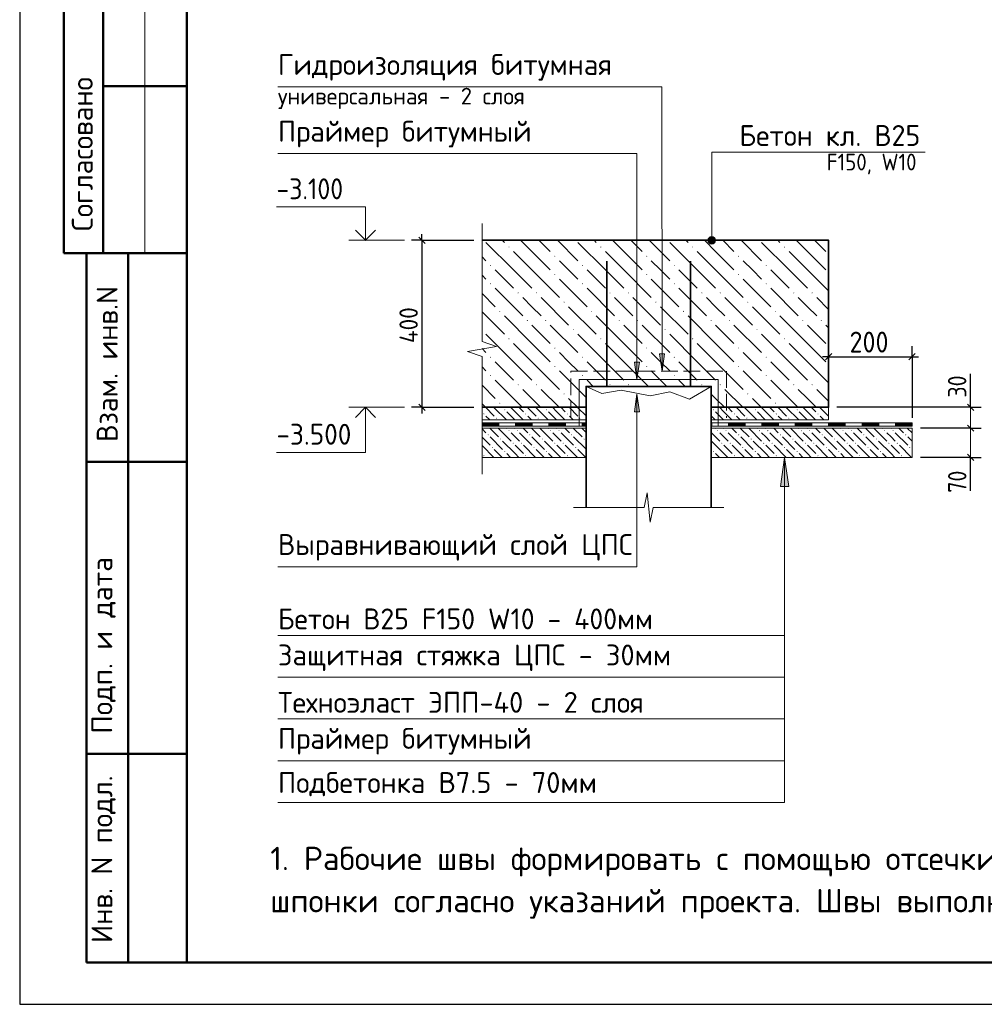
# Model space of a CAD drawing. Header units: millimetres. Extents: x 0 to 42000, y 0 to 29700.
# Tile 1 of 18: x 0 to 11550, y 0 to 11795. Entities that reach past the tile are written whole.
import ezdxf

# ---------------------------------------------------------------- set-up
doc = ezdxf.new("R2010")
doc.units = ezdxf.units.MM
doc.linetypes.add('______2', pattern=[270, 200, -70])
for name, color, linetype, lineweight in [('Standard', 7, 'Continuous', 25), ('Высотные отметки', 7, 'Continuous', 25), ('Позиционная метка номер позиции', 7, 'Continuous', 13), ('Примечания_1', 7, 'Continuous', 13), ('Размерная линия_ общее', 7, 'Continuous', 13), ('Текст_ общее', 7, 'Continuous', 25)]:
    doc.layers.add(name, color=color, linetype=linetype, lineweight=lineweight)
doc.layers.add('Размерная выноска', color=7, linetype='Continuous')
doc.styles.add('ISOCPEUR', font='txt')

msp = doc.modelspace()

# ---------------------------------------------------------------- hatches: boundary and pattern name
at = {"layer": 'Standard', "linetype": 'Continuous', "lineweight": 13, "transparency": 33554687}
for points in [[(5858, 9065), (5852, 9072), (5858, 9078), (5865, 9072)], [(6408, 8955), (6402, 8962), (6408, 8968), (6415, 8962)], [(6958, 9065), (6952, 9072), (6958, 9078), (6965, 9072)], [(7508, 8955), (7502, 8962), (7508, 8968), (7515, 8962)], [(8058, 9065), (8052, 9072), (8058, 9078), (8065, 9072)], [(8608, 8955), (8602, 8962), (8608, 8968), (8615, 8962)], [(9158, 9065), (9152, 9072), (9158, 9078), (9165, 9072)], [(5638, 8845), (5632, 8852), (5638, 8858), (5645, 8852)], [(6738, 8845), (6732, 8852), (6738, 8858), (6745, 8852)], [(7838, 8845), (7832, 8852), (7838, 8858), (7845, 8852)], [(8938, 8845), (8932, 8852), (8938, 8858), (8945, 8852)], [(6408, 8735), (6402, 8742), (6408, 8748), (6415, 8742)], [(7508, 8735), (7502, 8742), (7508, 8748), (7515, 8742)], [(8608, 8735), (8602, 8742), (8608, 8748), (8615, 8742)], [(5638, 8625), (5632, 8632), (5638, 8638), (5645, 8632)], [(6738, 8625), (6732, 8632), (6738, 8638), (6745, 8632)], [(7838, 8625), (7832, 8632), (7838, 8638), (7845, 8632)], [(8938, 8625), (8932, 8632), (8938, 8638), (8945, 8632)], [(5968, 8515), (5962, 8522), (5968, 8528), (5975, 8522)], [(6188, 8515), (6182, 8522), (6188, 8528), (6195, 8522)], [(7068, 8515), (7062, 8522), (7068, 8528), (7075, 8522)], [(7288, 8515), (7282, 8522), (7288, 8528), (7295, 8522)], [(8168, 8515), (8162, 8522), (8168, 8528), (8175, 8522)], [(8388, 8515), (8382, 8522), (8388, 8528), (8395, 8522)], [(9268, 8515), (9262, 8522), (9268, 8528), (9275, 8522)], [(9488, 8515), (9482, 8522), (9488, 8528), (9495, 8522)], [(6518, 8405), (6512, 8412), (6518, 8418), (6525, 8412)], [(7618, 8405), (7612, 8412), (7618, 8418), (7625, 8412)], [(8718, 8405), (8712, 8412), (8718, 8418), (8725, 8412)], [(5748, 8295), (5742, 8302), (5748, 8308), (5755, 8302)], [(6848, 8295), (6842, 8302), (6848, 8308), (6855, 8302)], [(7948, 8295), (7942, 8302), (7948, 8308), (7955, 8302)], [(9048, 8295), (9042, 8302), (9048, 8308), (9055, 8302)], [(6078, 8185), (6072, 8192), (6078, 8198), (6085, 8192)], [(6298, 8185), (6292, 8192), (6298, 8198), (6305, 8192)], [(7178, 8185), (7172, 8192), (7178, 8198), (7185, 8192)], [(7398, 8185), (7392, 8192), (7398, 8198), (7405, 8192)], [(8278, 8185), (8272, 8192), (8278, 8198), (8285, 8192)], [(8498, 8185), (8492, 8192), (8498, 8198), (8505, 8192)], [(9378, 8185), (9372, 8192), (9378, 8198), (9385, 8192)], [(9598, 8185), (9592, 8192), (9598, 8198), (9605, 8192)], [(6628, 8075), (6622, 8082), (6628, 8088), (6635, 8082)], [(7728, 8075), (7722, 8082), (7728, 8088), (7735, 8082)], [(8828, 8075), (8822, 8082), (8828, 8088), (8835, 8082)], [(5858, 7965), (5852, 7972), (5858, 7978), (5865, 7972)], [(6958, 7965), (6952, 7972), (6958, 7978), (6965, 7972)], [(8058, 7965), (8052, 7972), (8058, 7978), (8065, 7972)], [(9158, 7965), (9152, 7972), (9158, 7978), (9165, 7972)], [(6408, 7855), (6402, 7862), (6408, 7868), (6415, 7862)], [(7508, 7855), (7502, 7862), (7508, 7868), (7515, 7862)], [(8608, 7855), (8602, 7862), (8608, 7868), (8615, 7862)], [(5638, 7745), (5632, 7752), (5638, 7758), (5645, 7752)], [(6738, 7745), (6732, 7752), (6738, 7758), (6745, 7752)], [(7838, 7745), (7832, 7752), (7838, 7758), (7845, 7752)], [(8938, 7745), (8932, 7752), (8938, 7758), (8945, 7752)], [(6408, 7635), (6402, 7642), (6408, 7648), (6415, 7642)], [(7508, 7635), (7502, 7642), (7508, 7648), (7515, 7642)], [(8608, 7635), (8602, 7642), (8608, 7648), (8615, 7642)], [(5638, 7525), (5632, 7532), (5638, 7538), (5645, 7532)], [(6738, 7525), (6732, 7532), (6738, 7538), (6745, 7532)], [(7838, 7525), (7832, 7532), (7838, 7538), (7845, 7532)], [(8938, 7525), (8932, 7532), (8938, 7538), (8945, 7532)], [(5968, 7415), (5962, 7422), (5968, 7428), (5975, 7422)], [(6188, 7415), (6182, 7422), (6188, 7428), (6195, 7422)], [(6518, 7305), (6512, 7312), (6518, 7318), (6525, 7312)], [(7068, 7415), (7062, 7422), (7068, 7428), (7075, 7422)], [(7288, 7415), (7282, 7422), (7288, 7428), (7295, 7422)], [(8168, 7415), (8162, 7422), (8168, 7428), (8175, 7422)], [(8388, 7415), (8382, 7422), (8388, 7428), (8395, 7422)], [(8718, 7305), (8712, 7312), (8718, 7318), (8725, 7312)], [(9268, 7415), (9262, 7422), (9268, 7428), (9275, 7422)], [(9488, 7415), (9482, 7422), (9488, 7428), (9495, 7422)], [(5748, 7195), (5742, 7202), (5748, 7208), (5755, 7202)], [(9048, 7195), (9042, 7202), (9048, 7208), (9055, 7202)], [(5558, 7065), (5552, 7072), (5558, 7078), (5565, 7072)], [(5808, 7115), (5802, 7122), (5808, 7128), (5815, 7122)], [(6058, 7065), (6052, 7072), (6058, 7078), (6065, 7072)], [(6308, 7115), (6302, 7122), (6308, 7128), (6315, 7122)], [(6558, 7065), (6552, 7072), (6558, 7078), (6565, 7072)], [(8308, 7115), (8302, 7122), (8308, 7128), (8315, 7122)], [(8558, 7065), (8552, 7072), (8558, 7078), (8565, 7072)], [(8808, 7115), (8802, 7122), (8808, 7128), (8815, 7122)], [(9058, 7065), (9052, 7072), (9058, 7078), (9065, 7072)], [(9308, 7115), (9302, 7122), (9308, 7128), (9315, 7122)], [(9558, 7065), (9552, 7072), (9558, 7078), (9565, 7072)], [(5708, 7015), (5702, 7022), (5708, 7028), (5715, 7022)], [(6208, 7015), (6202, 7022), (6208, 7028), (6215, 7022)], [(6708, 7015), (6702, 7022), (6708, 7028), (6715, 7022)], [(8708, 7015), (8702, 7022), (8708, 7028), (8715, 7022)], [(9208, 7015), (9202, 7022), (9208, 7028), (9215, 7022)], [(5858, 6865), (5852, 6872), (5858, 6878), (5865, 6872)], [(5958, 6865), (5952, 6872), (5958, 6878), (5965, 6872)], [(6358, 6865), (6352, 6872), (6358, 6878), (6365, 6872)], [(6458, 6865), (6452, 6872), (6458, 6878), (6465, 6872)], [(8358, 6865), (8352, 6872), (8358, 6878), (8365, 6872)], [(8458, 6865), (8452, 6872), (8458, 6878), (8465, 6872)], [(8858, 6865), (8852, 6872), (8858, 6878), (8865, 6872)], [(8958, 6865), (8952, 6872), (8958, 6878), (8965, 6872)], [(9358, 6865), (9352, 6872), (9358, 6878), (9365, 6872)], [(9458, 6865), (9452, 6872), (9458, 6878), (9465, 6872)], [(9858, 6865), (9852, 6872), (9858, 6878), (9865, 6872)], [(9958, 6865), (9952, 6872), (9958, 6878), (9965, 6872)], [(10358, 6865), (10352, 6872), (10358, 6878), (10365, 6872)], [(10458, 6865), (10452, 6872), (10458, 6878), (10465, 6872)], [(5608, 6815), (5602, 6822), (5608, 6828), (5615, 6822)], [(5758, 6765), (5752, 6772), (5758, 6778), (5765, 6772)], [(5908, 6715), (5902, 6722), (5908, 6728), (5915, 6722)], [(6008, 6715), (6002, 6722), (6008, 6728), (6015, 6722)], [(6108, 6815), (6102, 6822), (6108, 6828), (6115, 6822)], [(6258, 6765), (6252, 6772), (6258, 6778), (6265, 6772)], [(6408, 6715), (6402, 6722), (6408, 6728), (6415, 6722)], [(6508, 6715), (6502, 6722), (6508, 6728), (6515, 6722)], [(6608, 6815), (6602, 6822), (6608, 6828), (6615, 6822)], [(6758, 6765), (6752, 6772), (6758, 6778), (6765, 6772)], [(8408, 6715), (8402, 6722), (8408, 6728), (8415, 6722)], [(8508, 6715), (8502, 6722), (8508, 6728), (8515, 6722)], [(8608, 6815), (8602, 6822), (8608, 6828), (8615, 6822)], [(8758, 6765), (8752, 6772), (8758, 6778), (8765, 6772)], [(8908, 6715), (8902, 6722), (8908, 6728), (8915, 6722)], [(9008, 6715), (9002, 6722), (9008, 6728), (9015, 6722)], [(9108, 6815), (9102, 6822), (9108, 6828), (9115, 6822)], [(9258, 6765), (9252, 6772), (9258, 6778), (9265, 6772)], [(9408, 6715), (9402, 6722), (9408, 6728), (9415, 6722)], [(9508, 6715), (9502, 6722), (9508, 6728), (9515, 6722)], [(9608, 6815), (9602, 6822), (9608, 6828), (9615, 6822)], [(9758, 6765), (9752, 6772), (9758, 6778), (9765, 6772)], [(9908, 6715), (9902, 6722), (9908, 6728), (9915, 6722)], [(10008, 6715), (10002, 6722), (10008, 6728), (10015, 6722)], [(10108, 6815), (10102, 6822), (10108, 6828), (10115, 6822)], [(10258, 6765), (10252, 6772), (10258, 6778), (10265, 6772)], [(10408, 6715), (10402, 6722), (10408, 6728), (10415, 6722)], [(10508, 6715), (10502, 6722), (10508, 6728), (10515, 6722)], [(10608, 6815), (10602, 6822), (10608, 6828), (10615, 6822)], [(5658, 6665), (5652, 6672), (5658, 6678), (5665, 6672)], [(5808, 6615), (5802, 6622), (5808, 6628), (5815, 6622)], [(6158, 6665), (6152, 6672), (6158, 6678), (6165, 6672)], [(6308, 6615), (6302, 6622), (6308, 6628), (6315, 6622)], [(6658, 6665), (6652, 6672), (6658, 6678), (6665, 6672)], [(8308, 6615), (8302, 6622), (8308, 6628), (8315, 6622)], [(8658, 6665), (8652, 6672), (8658, 6678), (8665, 6672)], [(8808, 6615), (8802, 6622), (8808, 6628), (8815, 6622)], [(9158, 6665), (9152, 6672), (9158, 6678), (9165, 6672)], [(9308, 6615), (9302, 6622), (9308, 6628), (9315, 6622)], [(9658, 6665), (9652, 6672), (9658, 6678), (9665, 6672)], [(9808, 6615), (9802, 6622), (9808, 6628), (9815, 6622)], [(10158, 6665), (10152, 6672), (10158, 6678), (10165, 6672)], [(10308, 6615), (10302, 6622), (10308, 6628), (10315, 6622)], [(10658, 6665), (10652, 6672), (10658, 6678), (10665, 6672)], [(5558, 6565), (5552, 6572), (5558, 6578), (5565, 6572)], [(6058, 6565), (6052, 6572), (6058, 6578), (6065, 6572)], [(6558, 6565), (6552, 6572), (6558, 6578), (6565, 6572)], [(8558, 6565), (8552, 6572), (8558, 6578), (8565, 6572)], [(9058, 6565), (9052, 6572), (9058, 6578), (9065, 6572)], [(9108, 6202), (9158, 6552), (9208, 6202)], [(9558, 6565), (9552, 6572), (9558, 6578), (9565, 6572)], [(10058, 6565), (10052, 6572), (10058, 6578), (10065, 6572)], [(10558, 6565), (10552, 6572), (10558, 6578), (10565, 6572)]]:
    msp.add_hatch(color=7, dxfattribs=at).paths.add_polyline_path(points, flags=16)
at = {"layer": 'Позиционная метка номер позиции', "linetype": 'Continuous', "lineweight": 13, "transparency": 33554687}
for points in [[(8241, 9152), (8331, 9152), (8325, 9174)], [(8241, 9152), (8325, 9174), (8247, 9174)], [(8247, 9129), (8331, 9152), (8241, 9152)], [(8247, 9174), (8325, 9174), (8308, 9191)], [(8247, 9174), (8308, 9191), (8263, 9191)], [(8247, 9129), (8325, 9129), (8331, 9152)], [(8263, 9113), (8325, 9129), (8247, 9129)], [(8263, 9191), (8308, 9191), (8286, 9197)], [(8263, 9113), (8308, 9113), (8325, 9129)], [(8308, 9113), (8263, 9113), (8286, 9107)]]:
    msp.add_hatch(color=7, dxfattribs=at).paths.add_polyline_path(points)
for points in [[(7721, 7794), (7691, 7584), (7661, 7794)], [(7421, 7694), (7391, 7484), (7361, 7694)], [(7361, 7098), (7391, 7308), (7421, 7098)]]:
    msp.add_hatch(color=7, dxfattribs=at).paths.add_polyline_path(points, flags=16)

# ---------------------------------------------------------------- linework, layer by layer
at = {"layer": 'Standard', "color": 7, "linetype": 'Continuous', "lineweight": 25, "transparency": 33554687}
for p, q in [((2000, 29200), (2000, 1058)), ((4779, 9189), (4854, 9114)), ((4779, 7189), (4854, 7114))]:
    msp.add_line(p, q, dxfattribs=at)
at = {"layer": 'Standard', "color": 7, "linetype": 'Continuous', "lineweight": 50, "transparency": 33554687}
for p, q in [((527, 15500), (527, 9000)), ((527, 15500), (527, 9000)), ((1000, 15500), (1000, 9000)), ((2000, 11000), (1000, 11000)), ((0, 9000), (6, 9000)), ((527, 9000), (2000, 9000)), ((800, 500), (800, 9000)), ((800, 500), (800, 9000)), ((1300, 500), (1300, 9000)), ((800, 6500), (2000, 6500)), ((800, 3000), (2000, 3000)), ((2000, 500), (800, 500))]:
    msp.add_line(p, q, dxfattribs=at)
at = {"layer": 'Standard', "color": 7, "linetype": 'Continuous', "lineweight": 13, "transparency": 33554687}
for p, q in [((1500, 15500), (1500, 9000)), ((6781, 7002), (5536, 7002)), ((6781, 6902), (5536, 6902)), ((6781, 6552), (5536, 6552)), ((9108, 6202), (9158, 6552)), ((9158, 6552), (9158, 2418)), ((9158, 6552), (9158, 6552)), ((9158, 6552), (9158, 6552)), ((9158, 6552), (9158, 6552)), ((9158, 6552), (9208, 6202)), ((9208, 6202), (9108, 6202)), ((9158, 6202), (9158, 6177))]:
    msp.add_line(p, q, dxfattribs=at)
at = {"layer": 'Standard', "color": 7, "linetype": 'Continuous', "lineweight": -3, "transparency": 33554687}
for p, q in [((4817, 9152), (4817, 9227)), ((4817, 7152), (4817, 7077))]:
    msp.add_line(p, q, dxfattribs=at)
at = {"layer": 'Standard', "color": 251, "linetype": 'Continuous', "lineweight": -3, "true_color": 0x656565, "transparency": 33554687}
for p, q in [((4817, 9152), (4692, 9152)), ((4817, 9152), (4942, 9152)), ((4817, 9152), (5436, 9152)), ((4817, 7152), (4692, 7152)), ((4817, 7152), (4942, 7152)), ((4817, 7152), (5436, 7152))]:
    msp.add_line(p, q, dxfattribs=at)
at = {"layer": 'Standard', "color": 253, "linetype": 'Continuous', "lineweight": 13, "true_color": 0xababab, "transparency": 33554687}
for p, q in [((5913, 8797), (5583, 9127)), ((5778, 9152), (5803, 9127)), ((6133, 9017), (5998, 9152)), ((6218, 9152), (6353, 9017)), ((6438, 9152), (6683, 8907)), ((7013, 8797), (6683, 9127)), ((6878, 9152), (6903, 9127)), ((7233, 9017), (7098, 9152)), ((7318, 9152), (7453, 9017)), ((7538, 9152), (7783, 8907)), ((8113, 8797), (7783, 9127)), ((7978, 9152), (8003, 9127)), ((8333, 9017), (8198, 9152)), ((8418, 9152), (8553, 9017)), ((8638, 9152), (8883, 8907)), ((9213, 8797), (8883, 9127)), ((9078, 9152), (9103, 9127)), ((9433, 9017), (9298, 9152)), ((9518, 9152), (9653, 9017)), ((5913, 9017), (6133, 8797)), ((6133, 9017), (6353, 8797)), ((7013, 9017), (7233, 8797)), ((7233, 9017), (7453, 8797)), ((8113, 9017), (8333, 8797)), ((8333, 9017), (8553, 8797)), ((9213, 9017), (9433, 8797)), ((9433, 9017), (9653, 8797)), ((5536, 8955), (5583, 8907)), ((6573, 8797), (6463, 8907)), ((7673, 8797), (7563, 8907)), ((8773, 8797), (8663, 8907)), ((5583, 8687), (5536, 8735)), ((5693, 8797), (5913, 8577)), ((5913, 8797), (6133, 8577)), ((6133, 8797), (6463, 8467)), ((6683, 8687), (6573, 8797)), ((6793, 8797), (7013, 8577)), ((7013, 8797), (7233, 8577)), ((7233, 8797), (7563, 8467)), ((7783, 8687), (7673, 8797)), ((7893, 8797), (8113, 8577)), ((8113, 8797), (8333, 8577)), ((8333, 8797), (8663, 8467)), ((8883, 8687), (8773, 8797)), ((8993, 8797), (9213, 8577)), ((9213, 8797), (9433, 8577)), ((9433, 8797), (9686, 8545)), ((6463, 8687), (6793, 8357)), ((7563, 8687), (7893, 8357)), ((8663, 8687), (8993, 8357)), ((5536, 8515), (5693, 8357)), ((5693, 8577), (6023, 8247)), ((6793, 8577), (7123, 8247)), ((7893, 8577), (8223, 8247)), ((8993, 8577), (9323, 8247)), ((6133, 8357), (6023, 8467)), ((6243, 8467), (6573, 8137)), ((7233, 8357), (7123, 8467)), ((7343, 8467), (7673, 8137)), ((8333, 8357), (8223, 8467)), ((8443, 8467), (8773, 8137)), ((9433, 8357), (9323, 8467)), ((9543, 8467), (9686, 8325)), ((5536, 8295), (5803, 8027)), ((6243, 8247), (6133, 8357)), ((6573, 8357), (6903, 8027)), ((7343, 8247), (7233, 8357)), ((7673, 8357), (8003, 8027)), ((8443, 8247), (8333, 8357)), ((8773, 8357), (9103, 8027)), ((9543, 8247), (9433, 8357)), ((6133, 7917), (5803, 8247)), ((7233, 7917), (6903, 8247)), ((8333, 7917), (8003, 8247)), ((9433, 7917), (9103, 8247)), ((5913, 7697), (5583, 8027)), ((6133, 8137), (6353, 7917)), ((6353, 8137), (6683, 7807)), ((7013, 7697), (6683, 8027)), ((7233, 8137), (7453, 7917)), ((7453, 8137), (7783, 7807)), ((8113, 7697), (7783, 8027)), ((8333, 8137), (8553, 7917)), ((8553, 8137), (8883, 7807)), ((9213, 7697), (8883, 8027)), ((9433, 8137), (9653, 7917)), ((9653, 8137), (9686, 8105)), ((5913, 7917), (6133, 7697)), ((6133, 7917), (6353, 7697)), ((7013, 7917), (7233, 7697)), ((7233, 7917), (7453, 7697)), ((8113, 7917), (8333, 7697)), ((8333, 7917), (8553, 7697)), ((9213, 7917), (9433, 7697)), ((9433, 7917), (9653, 7697)), ((5536, 7855), (5583, 7807)), ((6573, 7697), (6463, 7807)), ((7673, 7697), (7563, 7807)), ((8773, 7697), (8663, 7807)), ((5693, 7697), (5913, 7477)), ((5913, 7697), (6133, 7477)), ((6133, 7697), (6463, 7367)), ((6683, 7587), (6573, 7697)), ((6793, 7697), (7013, 7477)), ((7013, 7697), (7233, 7477)), ((7233, 7697), (7528, 7402)), ((7783, 7587), (7673, 7697)), ((7893, 7697), (8113, 7477)), ((8113, 7697), (8333, 7477)), ((8333, 7697), (8663, 7367)), ((8883, 7587), (8773, 7697)), ((8993, 7697), (9213, 7477)), ((9213, 7697), (9433, 7477)), ((9433, 7697), (9686, 7445)), ((5583, 7587), (5536, 7635)), ((6463, 7587), (6781, 7269)), ((7563, 7587), (7748, 7402)), ((8663, 7587), (8993, 7257)), ((5693, 7477), (6018, 7152)), ((6793, 7477), (6868, 7402)), ((7893, 7477), (7968, 7402)), ((8993, 7477), (9318, 7152)), ((5536, 7415), (5693, 7257)), ((6133, 7257), (6023, 7367)), ((6243, 7367), (6458, 7152)), ((8443, 7367), (8658, 7152)), ((9433, 7257), (9323, 7367)), ((9543, 7367), (9686, 7225)), ((6238, 7152), (6133, 7257)), ((6573, 7257), (6678, 7152)), ((8333, 7257), (8281, 7309)), ((8438, 7152), (8333, 7257)), ((8773, 7257), (8878, 7152)), ((9538, 7152), (9433, 7257)), ((5536, 7195), (5578, 7152)), ((5578, 7152), (5683, 7047)), ((5828, 7002), (5683, 7147)), ((5778, 7152), (5783, 7147)), ((5833, 7097), (5928, 7002)), ((5933, 7097), (5878, 7152)), ((5933, 7097), (6028, 7002)), ((5978, 7152), (6033, 7097)), ((6078, 7152), (6183, 7047)), ((6328, 7002), (6183, 7147)), ((6278, 7152), (6283, 7147)), ((6333, 7097), (6428, 7002)), ((6433, 7097), (6378, 7152)), ((6433, 7097), (6528, 7002)), ((6478, 7152), (6533, 7097)), ((6578, 7152), (6683, 7047)), ((6781, 7049), (6683, 7147)), ((6778, 7152), (6781, 7149)), ((8281, 7149), (8283, 7147)), ((8333, 7097), (8428, 7002)), ((8433, 7097), (8378, 7152)), ((8433, 7097), (8528, 7002)), ((8478, 7152), (8533, 7097)), ((8578, 7152), (8683, 7047)), ((8828, 7002), (8683, 7147)), ((8778, 7152), (8783, 7147)), ((8833, 7097), (8928, 7002)), ((8933, 7097), (8878, 7152)), ((8933, 7097), (9028, 7002)), ((8978, 7152), (9033, 7097)), ((9078, 7152), (9183, 7047)), ((9328, 7002), (9183, 7147)), ((9278, 7152), (9283, 7147)), ((9333, 7097), (9428, 7002)), ((9433, 7097), (9378, 7152)), ((9433, 7097), (9528, 7002)), ((9478, 7152), (9533, 7097)), ((9578, 7152), (9683, 7047)), ((9686, 7145), (9683, 7147)), ((5628, 7002), (5583, 7047)), ((6128, 7002), (6083, 7047)), ((6628, 7002), (6583, 7047)), ((8328, 7002), (8281, 7049)), ((8628, 7002), (8583, 7047)), ((9128, 7002), (9083, 7047)), ((9628, 7002), (9583, 7047)), ((5536, 6895), (5583, 6847)), ((5628, 6902), (5733, 6797)), ((5733, 6897), (5883, 6747)), ((5828, 6902), (5833, 6897)), ((5933, 6797), (5883, 6847)), ((5928, 6902), (5933, 6897)), ((5983, 6847), (6133, 6697)), ((6028, 6902), (6083, 6847)), ((6128, 6902), (6233, 6797)), ((6233, 6897), (6383, 6747)), ((6328, 6902), (6333, 6897)), ((6433, 6797), (6383, 6847)), ((6428, 6902), (6433, 6897)), ((6483, 6847), (6633, 6697)), ((6528, 6902), (6583, 6847)), ((6628, 6902), (6733, 6797)), ((6733, 6897), (6781, 6849)), ((8281, 6849), (8383, 6747)), ((8328, 6902), (8333, 6897)), ((8433, 6797), (8383, 6847)), ((8428, 6902), (8433, 6897)), ((8483, 6847), (8633, 6697)), ((8528, 6902), (8583, 6847)), ((8628, 6902), (8733, 6797)), ((8733, 6897), (8883, 6747)), ((8828, 6902), (8833, 6897)), ((8933, 6797), (8883, 6847)), ((8928, 6902), (8933, 6897)), ((8983, 6847), (9133, 6697)), ((9028, 6902), (9083, 6847)), ((9128, 6902), (9233, 6797)), ((9233, 6897), (9383, 6747)), ((9328, 6902), (9333, 6897)), ((9433, 6797), (9383, 6847)), ((9428, 6902), (9433, 6897)), ((9483, 6847), (9633, 6697)), ((9528, 6902), (9583, 6847)), ((9628, 6902), (9733, 6797)), ((9733, 6897), (9883, 6747)), ((9828, 6902), (9833, 6897)), ((9933, 6797), (9883, 6847)), ((9928, 6902), (9933, 6897)), ((9983, 6847), (10133, 6697)), ((10028, 6902), (10083, 6847)), ((10128, 6902), (10233, 6797)), ((10233, 6897), (10383, 6747)), ((10328, 6902), (10333, 6897)), ((10433, 6797), (10383, 6847)), ((10428, 6902), (10433, 6897)), ((10483, 6847), (10633, 6697)), ((10528, 6902), (10583, 6847)), ((10628, 6902), (10686, 6845)), ((5536, 6795), (5633, 6697)), ((5633, 6797), (5783, 6647)), ((5933, 6597), (5783, 6747)), ((5983, 6747), (5933, 6797)), ((6133, 6797), (6283, 6647)), ((6433, 6597), (6283, 6747)), ((6483, 6747), (6433, 6797)), ((6633, 6797), (6781, 6649)), ((8433, 6597), (8283, 6747)), ((8483, 6747), (8433, 6797)), ((8633, 6797), (8783, 6647)), ((8933, 6597), (8783, 6747)), ((8983, 6747), (8933, 6797)), ((9133, 6797), (9283, 6647)), ((9433, 6597), (9283, 6747)), ((9483, 6747), (9433, 6797)), ((9633, 6797), (9783, 6647)), ((9933, 6597), (9783, 6747)), ((9983, 6747), (9933, 6797)), ((10133, 6797), (10283, 6647)), ((10433, 6597), (10283, 6747)), ((10483, 6747), (10433, 6797)), ((10633, 6797), (10686, 6745)), ((5536, 6695), (5678, 6552)), ((5778, 6552), (5683, 6647)), ((5933, 6697), (6033, 6597)), ((6033, 6697), (6178, 6552)), ((6278, 6552), (6183, 6647)), ((6433, 6697), (6533, 6597)), ((6533, 6697), (6678, 6552)), ((6778, 6552), (6683, 6647)), ((8281, 6649), (8283, 6647)), ((8433, 6697), (8533, 6597)), ((8533, 6697), (8678, 6552)), ((8778, 6552), (8683, 6647)), ((8933, 6697), (9033, 6597)), ((9033, 6697), (9178, 6552)), ((9278, 6552), (9183, 6647)), ((9433, 6697), (9533, 6597)), ((9533, 6697), (9678, 6552)), ((9778, 6552), (9683, 6647)), ((9933, 6697), (10033, 6597)), ((10033, 6697), (10178, 6552)), ((10278, 6552), (10183, 6647)), ((10433, 6697), (10533, 6597)), ((10533, 6697), (10678, 6552)), ((10686, 6645), (10683, 6647)), ((5833, 6597), (5878, 6552)), ((5933, 6597), (5978, 6552)), ((6333, 6597), (6378, 6552)), ((6433, 6597), (6478, 6552)), ((8333, 6597), (8378, 6552)), ((8433, 6597), (8478, 6552)), ((8833, 6597), (8878, 6552)), ((8933, 6597), (8978, 6552)), ((9333, 6597), (9378, 6552)), ((9433, 6597), (9478, 6552)), ((9833, 6597), (9878, 6552)), ((9933, 6597), (9978, 6552)), ((10333, 6597), (10378, 6552)), ((10433, 6597), (10478, 6552))]:
    msp.add_line(p, q, dxfattribs=at)
at = {"layer": 'Standard', "color": 7, "linetype": 'Continuous', "lineweight": 35, "transparency": 33554687}
for p, q in [((7031, 7402), (7031, 8902)), ((8031, 7402), (8031, 8902)), ((6781, 7152), (5536, 7152))]:
    msp.add_line(p, q, dxfattribs=at)
at = {"layer": 'Standard', "color": 7, "linetype": '______2', "lineweight": 18, "transparency": 33554687}
for p, q in [((6599, 7027), (6599, 7584)), ((6599, 7584), (8463, 7584)), ((8463, 7584), (8463, 7027))]:
    msp.add_line(p, q, dxfattribs=at)
at = {"layer": 'Standard', "color": 7, "linetype": 'Continuous', "lineweight": 18, "transparency": 33554687}
for p, q in [((5536, 6964), (5936, 6964)), ((5536, 6964), (5536, 6927)), ((5736, 6964), (5736, 6927)), ((5936, 6964), (6336, 6964)), ((5936, 6964), (5936, 6927)), ((5936, 6964), (5936, 6927)), ((6136, 6964), (6136, 6927)), ((6336, 6964), (6736, 6964)), ((6336, 6964), (6336, 6927)), ((6336, 6964), (6336, 6927)), ((6536, 6964), (6536, 6927)), ((6736, 6964), (6781, 6964)), ((6736, 6964), (6736, 6927)), ((6736, 6964), (6736, 6927)), ((8286, 6964), (8281, 6964)), ((8686, 6964), (8286, 6964)), ((8286, 6964), (8286, 6927)), ((8286, 6964), (8286, 6927)), ((8486, 6964), (8486, 6927)), ((9086, 6964), (8686, 6964)), ((8686, 6964), (8686, 6927)), ((8686, 6964), (8686, 6927)), ((8886, 6964), (8886, 6927)), ((9486, 6964), (9086, 6964)), ((9086, 6964), (9086, 6927)), ((9086, 6964), (9086, 6927)), ((9286, 6964), (9286, 6927)), ((9886, 6964), (9486, 6964)), ((9486, 6964), (9486, 6927)), ((9486, 6964), (9486, 6927)), ((9686, 6964), (9686, 6927)), ((10286, 6964), (9886, 6964)), ((9886, 6964), (9886, 6927)), ((9886, 6964), (9886, 6927)), ((10086, 6964), (10086, 6927)), ((10686, 6964), (10286, 6964)), ((10286, 6964), (10286, 6927)), ((10286, 6964), (10286, 6927)), ((10486, 6964), (10486, 6927)), ((10686, 6964), (10686, 6927)), ((5536, 6957), (5736, 6957)), ((5536, 6949), (5736, 6949)), ((5536, 6942), (5736, 6942)), ((5536, 6934), (5736, 6934)), ((5536, 6927), (5936, 6927)), ((5936, 6957), (6136, 6957)), ((5936, 6949), (6136, 6949)), ((5936, 6942), (6136, 6942)), ((5936, 6934), (6136, 6934)), ((5936, 6927), (6336, 6927)), ((6336, 6957), (6536, 6957)), ((6336, 6949), (6536, 6949)), ((6336, 6942), (6536, 6942)), ((6336, 6934), (6536, 6934)), ((6336, 6927), (6736, 6927)), ((6736, 6957), (6781, 6957)), ((6736, 6949), (6781, 6949)), ((6736, 6942), (6781, 6942)), ((6736, 6934), (6781, 6934)), ((6736, 6927), (6781, 6927)), ((8286, 6957), (8281, 6957)), ((8286, 6949), (8281, 6949)), ((8286, 6942), (8281, 6942)), ((8286, 6934), (8281, 6934)), ((8286, 6927), (8281, 6927)), ((8686, 6927), (8286, 6927)), ((8686, 6957), (8486, 6957)), ((8686, 6949), (8486, 6949)), ((8686, 6942), (8486, 6942)), ((8686, 6934), (8486, 6934)), ((9086, 6927), (8686, 6927)), ((9086, 6957), (8886, 6957)), ((9086, 6949), (8886, 6949)), ((9086, 6942), (8886, 6942)), ((9086, 6934), (8886, 6934)), ((9486, 6927), (9086, 6927)), ((9486, 6957), (9286, 6957)), ((9486, 6949), (9286, 6949)), ((9486, 6942), (9286, 6942)), ((9486, 6934), (9286, 6934)), ((9886, 6927), (9486, 6927)), ((9886, 6957), (9686, 6957)), ((9886, 6949), (9686, 6949)), ((9886, 6942), (9686, 6942)), ((9886, 6934), (9686, 6934)), ((10286, 6927), (9886, 6927)), ((10286, 6957), (10086, 6957)), ((10286, 6949), (10086, 6949)), ((10286, 6942), (10086, 6942)), ((10286, 6934), (10086, 6934)), ((10686, 6927), (10286, 6927)), ((10686, 6957), (10486, 6957)), ((10686, 6949), (10486, 6949)), ((10686, 6942), (10486, 6942)), ((10686, 6934), (10486, 6934))]:
    msp.add_line(p, q, dxfattribs=at)
at = {"layer": 'Standard', "color": 7, "linetype": 'Continuous', "lineweight": 25, "transparency": 33554687}
msp.add_lwpolyline([(0, 0), (42000, 0), (42000, 29700), (0, 29700), (0, 0)], close=True, dxfattribs=at)
at = {"layer": 'Standard', "color": 7, "linetype": 'Continuous', "lineweight": 50, "transparency": 33554687}
msp.add_lwpolyline([(2000, 29200), (41500, 29200), (41500, 500), (2000, 500), (2000, 29200)], close=True, dxfattribs=at)
at = {"layer": 'Standard', "color": 7, "linetype": 'Continuous', "lineweight": 13, "transparency": 33554687}
for points in [[(41500, 29200), (2000, 29200), (2000, 500), (41500, 500), (41500, 29200)], [(9686, 7152), (9686, 7002), (8281, 7002)], [(8281, 6902), (10686, 6902), (10686, 6552), (8281, 6552)]]:
    msp.add_lwpolyline(points, dxfattribs=at)
at = {"layer": 'Standard', "color": 7, "linetype": 'Continuous', "lineweight": -3, "transparency": 33554687}
msp.add_lwpolyline([(4817, 9152), (4817, 7834), (4817, 7834), (4817, 7152)], dxfattribs=at)
at = {"layer": 'Standard', "color": 7, "linetype": 'Continuous', "lineweight": 35, "transparency": 33554687}
for points in [[(5536, 9152), (9686, 9152), (9686, 7152), (8281, 7152)], [(6781, 5952), (6781, 7402), (8281, 7402), (8281, 5952)]]:
    msp.add_lwpolyline(points, dxfattribs=at)
at = {"layer": 'Standard', "color": 7, "linetype": 'Continuous', "lineweight": 18, "transparency": 33554687}
msp.add_lwpolyline([(6699, 6927), (6699, 7484), (8363, 7484), (8363, 6927)], dxfattribs=at)
at = {"layer": 'Standard', "color": 251, "linetype": 'Continuous', "lineweight": 13, "true_color": 0x656565, "transparency": 33554687}
msp.add_lwpolyline([(6781, 7402), (6969, 7318), (7203, 7358), (7548, 7289), (7785, 7337), (8021, 7248), (8281, 7402)], dxfattribs=at)
at = {"layer": 'Высотные отметки', "color": 7, "linetype": 'Continuous', "lineweight": 13, "transparency": 33554687}
for p, q in [((3941, 9152), (4608, 9152)), ((3941, 7152), (4608, 7152))]:
    msp.add_line(p, q, dxfattribs=at)
for points in [[(4141, 9152), (4141, 9552), (3074, 9552)], [(4141, 7152), (4141, 6612), (3074, 6612)]]:
    msp.add_lwpolyline(points, dxfattribs=at)
at = {"layer": 'Высотные отметки', "color": 7, "linetype": 'Continuous', "lineweight": 35, "transparency": 33554687}
for points in [[(4262, 9273), (4141, 9152), (4020, 9273)], [(4262, 7031), (4141, 7152), (4020, 7031)]]:
    msp.add_lwpolyline(points, dxfattribs=at)
at = {"layer": 'Позиционная метка номер позиции', "color": 7, "linetype": 'Continuous', "lineweight": 13, "transparency": 33554687}
for p, q in [((8241, 9152), (8241, 9152)), ((8286, 9197), (8286, 9197)), ((8286, 9107), (8286, 9107)), ((8331, 9152), (8331, 9152)), ((7691, 7584), (7661, 7794)), ((7661, 7794), (7721, 7794)), ((7691, 7794), (7691, 7809)), ((7721, 7794), (7691, 7584)), ((7391, 7484), (7361, 7694)), ((7361, 7694), (7421, 7694)), ((7390, 7694), (7390, 7709)), ((7421, 7694), (7391, 7484)), ((7691, 7584), (7691, 7584)), ((7691, 7584), (7691, 7584)), ((7691, 7584), (7691, 7584)), ((7391, 7484), (7391, 7484)), ((7391, 7484), (7391, 7484)), ((7391, 7484), (7391, 7484)), ((7361, 7098), (7391, 7308)), ((7391, 7308), (7391, 7308)), ((7391, 7308), (7391, 7308)), ((7391, 7308), (7391, 7308)), ((7391, 7308), (7421, 7098)), ((7421, 7098), (7361, 7098)), ((7390, 7098), (7390, 7083)), ((9158, 4418), (3092, 4418)), ((9158, 3918), (3092, 3918)), ((9158, 3418), (3092, 3418)), ((9158, 2918), (3092, 2918)), ((9158, 2418), (3092, 2418))]:
    msp.add_line(p, q, dxfattribs=at)
for points in [[(7691, 7584), (7690, 10991), (3092, 10991)], [(7391, 7484), (7390, 10191), (3092, 10191)], [(8286, 9152), (8286, 10209), (10842, 10209)], [(7391, 7308), (7390, 5241), (3092, 5241)]]:
    msp.add_lwpolyline(points, dxfattribs=at)
msp.add_circle((8286, 9152), 45, dxfattribs=at)
at = {"layer": 'Примечания_1', "color": 7, "linetype": 'Continuous', "lineweight": 13, "transparency": 33554687}
for p, q in [((5536, 9352), (5536, 7942)), ((5536, 7942), (5711, 7882)), ((5711, 7882), (5361, 7822)), ((5361, 7822), (5536, 7762)), ((5536, 7762), (5536, 6352)), ((5536, 6352), (5536, 6352)), ((7479, 5952), (7515, 6127)), ((7515, 6127), (7551, 5777)), ((6633, 5952), (7479, 5952)), ((7551, 5777), (7587, 5952)), ((7587, 5952), (8433, 5952)), ((8433, 5952), (8433, 5952))]:
    msp.add_line(p, q, dxfattribs=at)
at = {"layer": 'Размерная выноска', "color": 7, "linetype": 'Continuous', "lineweight": -3, "transparency": 33554687}
for p, q in [((11386, 7152), (11386, 7552)), ((11386, 6152), (11386, 6552))]:
    msp.add_line(p, q, dxfattribs=at)
at = {"layer": 'Размерная линия_ общее', "color": 7, "linetype": 'Continuous', "lineweight": 25, "transparency": 33554687}
for p, q in [((9648, 7720), (9723, 7795)), ((10648, 7720), (10723, 7795)), ((11349, 7189), (11424, 7114)), ((11349, 6939), (11424, 6864)), ((11349, 6589), (11424, 6514))]:
    msp.add_line(p, q, dxfattribs=at)
at = {"layer": 'Размерная линия_ общее', "color": 253, "linetype": 'Continuous', "lineweight": -3, "true_color": 0xa0a0a0, "transparency": 33554687}
for p, q in [((9686, 7758), (9686, 7883)), ((10686, 7758), (10686, 7883)), ((9686, 7758), (9686, 7633)), ((9686, 7758), (9686, 7252)), ((10686, 7758), (10686, 7633)), ((10686, 7758), (10686, 7027)), ((11386, 7152), (11261, 7152)), ((11386, 7152), (11511, 7152)), ((11386, 6902), (11261, 6902)), ((11386, 6902), (11511, 6902)), ((11386, 6552), (11261, 6552)), ((11386, 6552), (11511, 6552))]:
    msp.add_line(p, q, dxfattribs=at)
at = {"layer": 'Размерная линия_ общее', "color": 7, "linetype": 'Continuous', "lineweight": -3, "transparency": 33554687}
for p, q in [((9686, 7758), (9611, 7758)), ((9686, 7758), (10686, 7758)), ((10686, 7758), (10761, 7758))]:
    msp.add_line(p, q, dxfattribs=at)
at = {"layer": 'Размерная линия_ общее', "color": 7, "linetype": 'Continuous', "lineweight": 13, "transparency": 33554687}
for p, q in [((11386, 7152), (11386, 7227)), ((11386, 7152), (11386, 6902)), ((11386, 6902), (11386, 6552)), ((11386, 6552), (11386, 6477))]:
    msp.add_line(p, q, dxfattribs=at)
at = {"layer": 'Размерная линия_ общее', "color": 253, "linetype": 'Continuous', "lineweight": -3, "true_color": 0xa0a0a0, "transparency": 33554687}
for points in [[(11386, 7152), (11368, 7152), (11368, 7152), (9786, 7152)], [(11386, 6902), (11369, 6902), (11369, 6902), (10786, 6902)], [(11386, 6552), (11369, 6552), (11369, 6552), (10786, 6552)]]:
    msp.add_lwpolyline(points, dxfattribs=at)

# ---------------------------------------------------------------- texts
at = {"layer": 'Standard', "color": 7, "linetype": 'Continuous', "lineweight": 50, "transparency": 33554687, "char_height": 250, "attachment_point": 7, "rotation": 90, "style": 'ISOCPEUR'}
for s, insert, width in [('\\A1;{\\fISOCPEUR|i0|b0;\\H250.000000;\\W1.000000;\\C7;Согласовано}\\P', (875, 9261), 2071.88), ('\\A1;{\\fISOCPEUR|i0|b0;\\H250.000000;\\W1.000000;\\C7;Взам. инв.N}\\P', (1173, 6736), 1909.1), ('\\A1;{\\fISOCPEUR|i0|b0;\\H250.000000;\\W1.000000;\\C7;Подп. и дата}\\P', (1149, 3242), 2197.06), ('\\A1;{\\fISOCPEUR|i0|b0;\\H250.000000;\\W1.000000;\\C7;Инв. N подл.}\\P', (1149, 734), 2021.79)]:
    msp.add_mtext(s, dxfattribs=dict(at, insert=insert, width=width))
at = {"layer": 'Standard', "color": 7, "linetype": 'Continuous', "lineweight": 25, "transparency": 33554687, "insert": (4767, 7921), "char_height": 220, "width": 584.44, "attachment_point": 7, "rotation": 90, "style": 'ISOCPEUR'}
msp.add_mtext('\\W0.92;400', dxfattribs=at)
at = {"layer": 'Standard', "color": 7, "linetype": 'Continuous', "lineweight": 13, "transparency": 33554687, "insert": (3000, 1887), "char_height": 280, "width": 17994.9, "attachment_point": 1, "line_spacing_factor": 1.084337}
msp.add_mtext('\\A1;{\\fISOCPEUR|i0|b0;\\H279.999995;\\W1.000000;\\C7;1. Рабочие швы формировать с помощью отсечки из стальной сетки. В швах предусмотреть}\\P{\\fISOCPEUR|i0|b0;\\H279.999995;\\W1.000000;\\C7;шпонки согласно указаний проекта. Швы выполнять в соответствии с указаниями СП 70.13330.2012.}\\P', dxfattribs=at)
at = {"layer": 'Высотные отметки', "color": 7, "linetype": 'Continuous', "lineweight": 25, "transparency": 33554687, "char_height": 250, "attachment_point": 7, "style": 'ISOCPEUR'}
for s, insert, width in [('\\W0.90;-3.100', (3074, 9644), 1011.77), ('\\W0.95;-3.500', (3074, 6704), 1067.86)]:
    msp.add_mtext(s, dxfattribs=dict(at, insert=insert, width=width))
at = {"layer": 'Размерная линия_ общее', "color": 7, "linetype": 'Continuous', "lineweight": 25, "transparency": 33554687, "insert": (9936, 7808), "char_height": 250, "width": 638.63, "attachment_point": 7, "style": 'ISOCPEUR'}
msp.add_mtext('\\W0.91;200', dxfattribs=at)
at = {"layer": 'Размерная линия_ общее', "color": 7, "linetype": 'Continuous', "lineweight": 25, "transparency": 33554687, "char_height": 220, "width": 403.92, "attachment_point": 7, "rotation": 90, "style": 'ISOCPEUR'}
for s, insert in [('\\W0.87;30', (11335, 7268)), ('\\W0.87;70', (11336, 6128))]:
    msp.add_mtext(s, dxfattribs=dict(at, insert=insert))
at = {"layer": 'Текст_ общее', "color": 7, "linetype": 'Continuous', "lineweight": 25, "transparency": 33554687, "attachment_point": 7, "style": 'ISOCPEUR'}
for s, insert, char_height, width in [('\\W0.99;Гидроизоляция битумная', (3092, 11065), 250, 4058.18), ('\\W0.99;универсальная - 2 слоя', (3092, 10725), 200, 3117), ('\\W0.98;Праймер битумный', (3092, 10265), 250, 3071.13), ('\\W0.98;Бетон кл. В25', (8617, 10283), 250, 2345.98), ('\\W0.91;F150, W10', (9663, 9943), 200, 1260.04), ('\\W0.99;Выравнивающий слой ЦПС', (3092, 5315), 250, 4183.95), ('\\W0.97;Бетон В25 F150 W10 - 400мм', (3092, 4492), 250, 4718.87), ('\\W0.99;Защитная стяжка ЦПС - 30мм', (3092, 3992), 250, 4984.3), ('\\W0.99;Техноэласт ЭПП-40 - 2 слоя', (3092, 3492), 250, 4721.47), ('\\W0.98;Праймер битумный', (3092, 2992), 250, 3071.13), ('\\W0.99;Подбетонка В7.5 - 70мм', (3092, 2492), 250, 3971.19)]:
    msp.add_mtext(s, dxfattribs=dict(at, insert=insert, char_height=char_height, width=width))

doc.saveas('drawing.dxf')
